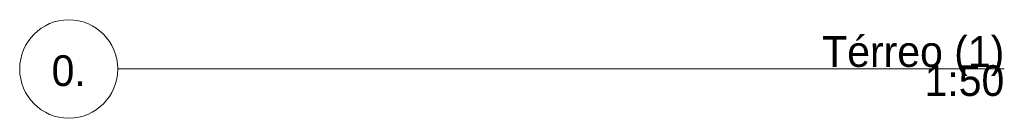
# Model space of a CAD drawing. Header units: millimetres. Extents: x -589 to 841, y -447 to 987.
# Tile 1 of 27: x -589 to -428, y -447 to -431. Entities that reach past the tile are written whole.
import ezdxf
from ezdxf.enums import TextEntityAlignment as Align

# ---------------------------------------------------------------- set-up
doc = ezdxf.new("R2010")
doc.units = ezdxf.units.MM
doc.header["$MEASUREMENT"] = 0
doc.styles.add('GENERATED_STYLE_3', font='txt')

# ---------------------------------------------------------------- blocks, each defined once
blk = doc.blocks.new('Título Desenho Linear 21[2]', base_point=(-589.08, 569.14))
at = {"color": 7, "linetype": 'Continuous', "lineweight": 0}
blk.add_line((-573.08, -438.86), (-428.37, -438.86), dxfattribs=at)
for start, end in [(0, 180), (180, 0)]:
    blk.add_arc((-581.08, -438.86), 8, start, end, dxfattribs=at)
at = {"color": 7, "lineweight": 0, "style": 'GENERATED_STYLE_3'}
blk.add_attdef('AC_DrawingName', text='', height=5, dxfattribs=at).set_placement((-428.37, -433.52), align=Align.TOP_RIGHT)
blk.add_attdef('AC_DrawingNumber', text='', height=5, dxfattribs=at).set_placement((-581.08, -439.13), align=Align.MIDDLE_CENTER)
blk.add_attdef('AC_DrawingScale', text='', height=5, dxfattribs=at).set_placement((-428.37, -444.74), align=Align.BOTTOM_RIGHT)

msp = doc.modelspace()

# ---------------------------------------------------------------- block references
at = {"color": 7, "linetype": 'Continuous', "lineweight": 0}
msp.add_blockref('Título Desenho Linear 21[2]', (-589.08, 569.14), dxfattribs=at).add_auto_attribs({'AC_DrawingName': 'Térreo (1)', 'AC_DrawingNumber': '0.', 'AC_DrawingScale': '1:50'})

doc.saveas('drawing.dxf')
